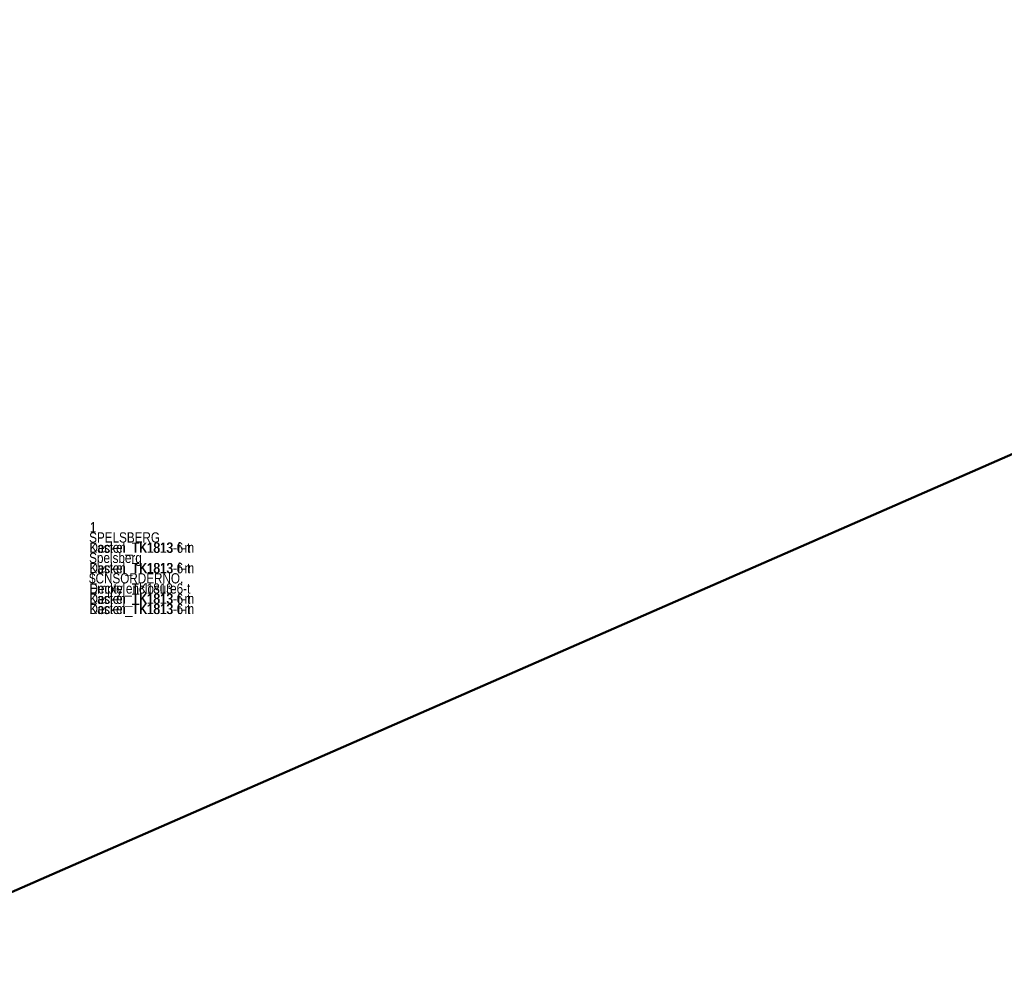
# Model space of a CAD drawing. Extents: x -420 to 300, y 62 to 1112.
# Tile 97 of 256: x -299.405 to -298.44, y 435.804 to 436.729. Entities that reach past the tile are written whole.
import ezdxf

# ---------------------------------------------------------------- set-up
doc = ezdxf.new("R2010")
doc.units = 0
doc.layers.get('0').update_dxf_attribs({"lineweight": 13})
doc.layers.add('AM_6', color=2, linetype='Continuous', lineweight=35, true_color=0xffff00)
doc.layers.add('ConnectionPoints', color=7, linetype='Continuous', lineweight=50)
doc.styles.get("Standard").update_dxf_attribs({"font": 'ARIALN.TTF'})

# ---------------------------------------------------------------- blocks, each defined once
blk = doc.blocks.new('Blockreferenz-A06CPV4HL0', base_point=(-302.03711, 432.54712))
at = {"layer": 'AM_6', "char_height": 0.01, "attachment_point": 1}
for s, insert in [('{\\fArial Narrow;1}', (-299.33588, 436.23711)), ('{\\fArial Narrow;SPELSBERG}', (-299.33658, 436.22711)), ('{\\fArial Narrow;Deckel_TK1813-6-t}', (-299.33622, 436.21711)), ('{\\fArial Narrow;Spelsberg}', (-299.33658, 436.20711)), ('{\\fArial Narrow;Deckel_TK1813-6-t}', (-299.33622, 436.19711)), ('{\\fArial Narrow;$CNSORDERNO.}', (-299.33668, 436.18711)), ('{\\fArial Narrow;Deckel_TK1813-6-t}', (-299.33622, 436.17711)), ('{\\fArial Narrow;Deckel_TK1813-6-t}', (-299.33622, 436.16711)), ('{\\fArial Narrow;Deckel_TK1813-6-t}', (-299.33622, 436.15711))]:
    blk.add_mtext(s, dxfattribs=dict(at, insert=insert))
blk = doc.blocks.new('Blockreferenz-A06CPV4PL0', base_point=(-302.03711, 432.54712))
at = {"layer": 'AM_6', "char_height": 0.01, "attachment_point": 1}
for s, insert in [('{\\fArial Narrow;1}', (-299.33588, 436.23711)), ('{\\fArial Narrow;SPELSBERG}', (-299.33658, 436.22711)), ('{\\fArial Narrow;Kasten_TK1813-f-m}', (-299.33626, 436.21711)), ('{\\fArial Narrow;Spelsberg}', (-299.33658, 436.20711)), ('{\\fArial Narrow;Kasten_TK1813-f-m}', (-299.33626, 436.19711)), ('{\\fArial Narrow;$CNSORDERNO.}', (-299.33668, 436.18711)), ('{\\fArial Narrow;Empty enclosure}', (-299.3362, 436.17711)), ('{\\fArial Narrow;Kasten_TK1813-f-m}', (-299.33626, 436.16711)), ('{\\fArial Narrow;Kasten_TK1813-f-m}', (-299.33626, 436.15711))]:
    blk.add_mtext(s, dxfattribs=dict(at, insert=insert))
blk = doc.blocks.new('Bauteilbeschriftung-A06CPV6DL0', base_point=(-299.91599, 435.65448))
at = {"color": 0, "linetype": 'ByBlock', "lineweight": -2, "ltscale": 0.5}
blk.add_line((-297.46079, 436.72913), (-299.91598, 435.65447), dxfattribs=at)

msp = doc.modelspace()

# ---------------------------------------------------------------- block references
at = {"ltscale": 0.13}
for name in ['Blockreferenz-A06CPV4HL0', 'Blockreferenz-A06CPV4PL0']:
    msp.add_blockref(name, (-302.03711, 432.54712), dxfattribs=at)
at = {"layer": 'ConnectionPoints', "ltscale": 0.5}
msp.add_blockref('Bauteilbeschriftung-A06CPV6DL0', (-299.91599, 435.65448), dxfattribs=at)

doc.saveas('drawing.dxf')
